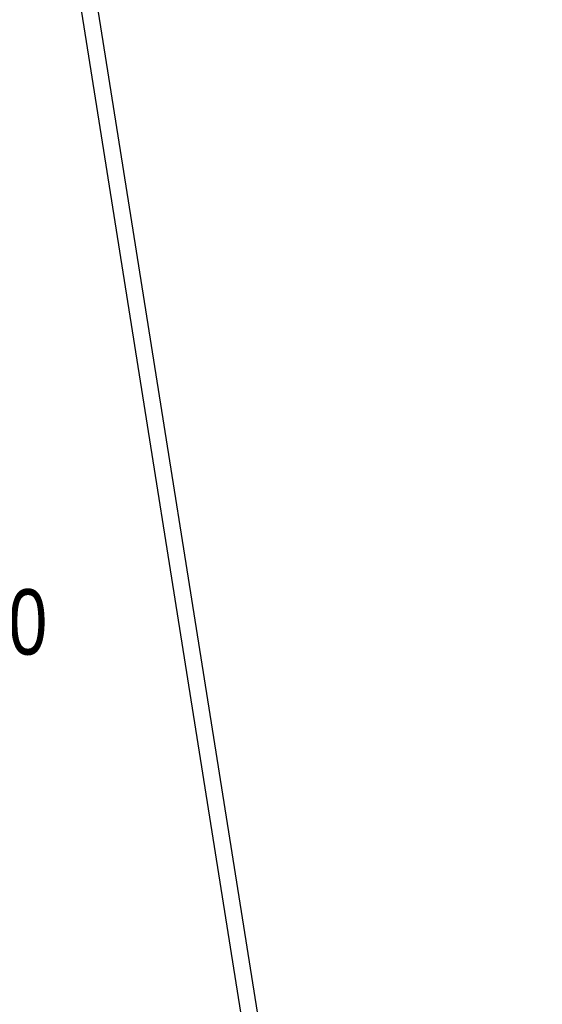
# Model space of a CAD drawing. Extents: x 447827 to 448299, y 438389 to 439851.
# Tile 17 of 21: x 448139 to 448299, y 439281 to 439582. Entities that reach past the tile are written whole.
import ezdxf

# ---------------------------------------------------------------- set-up
doc = ezdxf.new("R2010")
doc.units = 0
doc.header["$LTSCALE"] = 2
doc.header["$MEASUREMENT"] = 0
doc.linetypes.add('AUSGEZOGEN', pattern=[0])
doc.linetypes.add('STRICHPT-X3', pattern=[3, 1.5, -0.75, 0, -0.75])
doc.layers.get('0').update_dxf_attribs({"linetype": 'AUSGEZOGEN'})
for name, color, linetype in [('ACHSE', 250, 'STRICHPT-X3'), ('FBR', 8, 'CONTINUOUS'), ('Planeinteilung', 6, 'CONTINUOUS'), ('RAHMEN', 250, 'AUSGEZOGEN')]:
    doc.layers.add(name, color=color, linetype=linetype)
doc.styles.add('UNIR-H', font='unir_h.shx', dxfattribs={"width": 0.8})

# ---------------------------------------------------------------- blocks, each defined once
blk = doc.blocks.new('1135297')
blk.add_line((1135, 297), (0, 297))
at = {"layer": 'RAHMEN'}
blk.add_line((950, 292), (25, 292), dxfattribs=at)

msp = doc.modelspace()

# ---------------------------------------------------------------- linework, layer by layer
at = {"layer": 'ACHSE'}
for points in [[(448051.41, 439387.64, -0.000001), (448067.12, 439288.88, -0.000002), (448074.98, 439239.5)], [(448098.55, 439091.36, 0.000001), (448108.37, 439029.64, -0.000001), (448118.19, 438967.92, -0.000001), (448122.12, 438943.23, 0.000002), (448126.05, 438918.54, 0.000007)]]:
    msp.add_lwpolyline(points, format="xyb", dxfattribs=at)
at = {"layer": 'FBR'}
msp.add_lwpolyline([(448068.2, 439390.31), (448083.91, 439291.55, -0.000002), (448091.77, 439242.17), (448115.34, 439094.04), (448125.16, 439032.31), (448134.98, 438970.59, -0.000001), (448138.91, 438945.9, 0.000002), (448142.84, 438921.21, 0.000007), (448144.8, 438908.87, -0.000011), (448146.16, 438900.33, -0.000011)], format="xyb", dxfattribs=at)

# ---------------------------------------------------------------- block references
at = {"layer": 'Planeinteilung', "linetype": 'Continuous', "rotation": 279.041149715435}
msp.add_blockref('1135297', (447827.12, 439804.72), dxfattribs=at)

# ---------------------------------------------------------------- texts
at = {"layer": 'Planeinteilung', "linetype": 'Continuous', "style": 'UNIR-H', "width": 0.8}
msp.add_text('210', height=20, dxfattribs=at).set_placement((448111.62, 439387.65))

doc.saveas('drawing.dxf')
